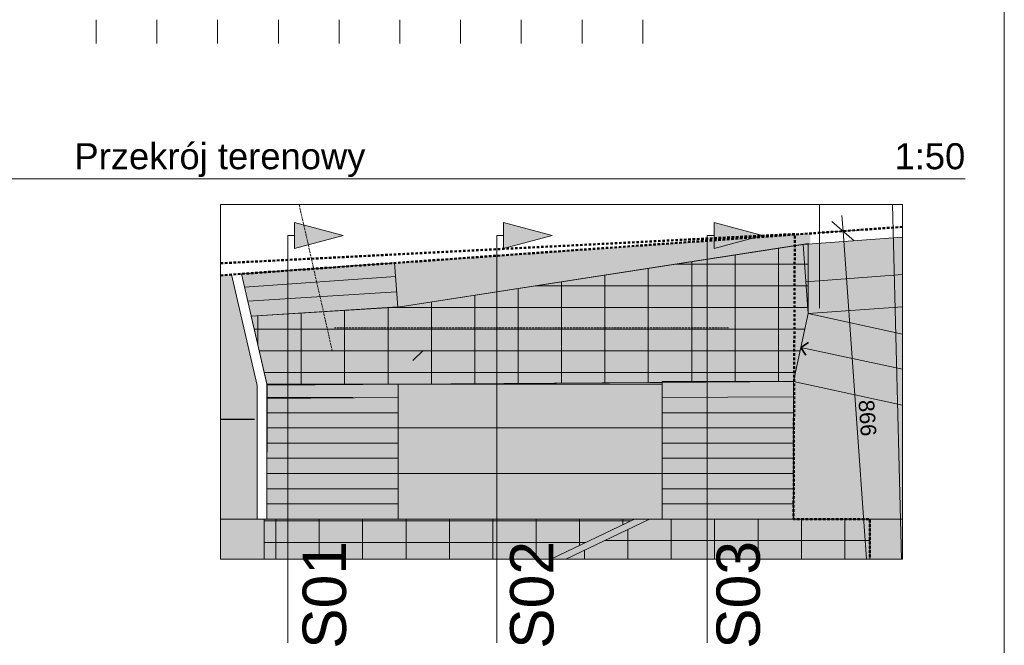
# Model space of a CAD drawing. Extents: x 260 to 4140, y 64 to 2915.
# Tile 9 of 10: x 3005 to 4140, y 1325 to 2045. Entities that reach past the tile are written whole.
import ezdxf
from ezdxf.enums import TextEntityAlignment as Align
from ezdxf.xclip import XClip

# ---------------------------------------------------------------- set-up
doc = ezdxf.new("R2010")
doc.units = 0
doc.header["$MEASUREMENT"] = 0
doc.header["$XCLIPFRAME"] = 0
doc.linetypes.add('Krawędzie ukryte', pattern=[34, 24, -10])
doc.linetypes.add('Kropki przerywana 1', pattern=[50, 30, -20])
for name, color, linetype in [('134 - droga', 7, 'Continuous'), ('135 - miejsca postojowe', 7, 'Continuous'), ('FORMA - Arch 01 - 820-G Rysunki Obrazki', 7, 'Continuous'), ('FORMA - Arch 01 - PZT 0 ZAKRES OPRACOWANIA', 7, 'Continuous'), ('FORMA - Arch 01 - PZT 1 Strefy', 7, 'Continuous'), ('FORMA - Arch 01 - PZT 2 Budynki', 7, 'Continuous'), ('FORMA - Arch 01 - PZT-3 Zagospodarowanie', 7, 'Continuous'), ('S01_Przekrój terenowy_3_0', 7, 'Continuous')]:
    doc.layers.add(name, color=color, linetype=linetype)
doc.styles.add('STYL_AUTOMATYCZNY_2', font='arial.ttf')
doc.styles.add('STYL_AUTOMATYCZNY_6', font='arial.ttf')
doc.linetypes.add('Symbol (2)', pattern='A,0,[1,U08 PZT - strefa publiczna elementy schodĂłw1.Shx,S=0.15873,R=0,X=0,Y=0],-20,0', length=20)

# ---------------------------------------------------------------- blocks, each defined once
blk = doc.blocks.new('Rysunek_3_3', base_point=(58175251.5, 2179))
at = {"layer": 'S01_Przekrój terenowy_3_0', "color": 7, "linetype": 'Continuous', "lineweight": 13, "ltscale": 0.2}
for p, q in [((3093.3, 2017.9), (3093.3, 2045.4)), ((3163.3, 2017.9), (3163.3, 2045.4)), ((3233.3, 2017.9), (3233.3, 2045.4)), ((3303.3, 2017.9), (3303.3, 2045.4)), ((3373.3, 2017.9), (3373.3, 2045.4)), ((3443.3, 2017.9), (3443.3, 2045.4)), ((3513.3, 2017.9), (3513.3, 2045.4)), ((3583.3, 2017.9), (3583.3, 2045.4)), ((3653.3, 2017.9), (3653.3, 2045.4)), ((3723.3, 2017.9), (3723.3, 2045.4))]:
    blk.add_line(p, q, dxfattribs=at)
blk = doc.blocks.new('Wbudowany tytuł rysunku[3]', base_point=(2376.8, 1960))
at = {"layer": 'FORMA - Arch 01 - 820-G Rysunki Obrazki', "color": 7, "linetype": 'Continuous', "lineweight": 13, "ltscale": 0.1}
blk.add_line((2376.8, 1862), (4095, 1862), dxfattribs=at)
at = {"layer": 'FORMA - Arch 01 - 820-G Rysunki Obrazki', "color": 7, "lineweight": 13, "style": 'STYL_AUTOMATYCZNY_6'}
blk.add_attdef('AC_DrawingNumber', text='', height=30, dxfattribs=at).set_placement((2376.8, 1903.1), align=Align.TOP_LEFT)
blk.add_attdef('AC_DrawingName', text='', height=30, dxfattribs=at).set_placement((3235.9, 1903.1), align=Align.TOP_CENTER)
blk.add_attdef('AC_DrawingScale', text='', height=30, dxfattribs=at).set_placement((4095, 1903.1), align=Align.TOP_RIGHT)
blk = doc.blocks.new('Rysunek_5_5', base_point=(631.2, -271.3))
at = {"layer": '134 - droga', "linetype": 'Continuous', "lineweight": 0, "true_color": 0xffffff}
for points in [[(3914, 1787.4), (3440.8, 1714.2), (3272.1, 1703.7), (3290.2, 1624.4), (3897.1, 1628.6), (3914, 1706.8)], [(3713.9, 1470), (3286.9, 1470), (3286.9, 1423.8), (3617.4, 1423.8)], [(3634.5, 1423.8), (3984.9, 1423.8), (3984.9, 1470), (3731, 1470)]]:
    blk.add_hatch(color=7, dxfattribs=at).paths.add_polyline_path(points)
at = {"layer": '134 - droga', "linetype": 'Continuous', "lineweight": 13, "true_color": 0xaaaaaa}
h = blk.add_hatch(dxfattribs=at)
h.set_pattern_fill('Siatka_50x100_0005', color=253, style=0, pattern_type=2)
h.set_pattern_definition([(270, (3579.623, 1738.74), (50, 0), []), (360, (3579.623, 1738.74), (0, 25), [])])
h.paths.add_polyline_path([(3914, 1787.4), (3440.8, 1714.2), (3272.1, 1703.7), (3290.2, 1624.4), (3897.1, 1628.6), (3914, 1706.8)])
at = {"layer": '134 - droga', "linetype": 'Continuous', "lineweight": 0, "true_color": 0xbfbfbf}
blk.add_hatch(color=9, dxfattribs=at).paths.add_polyline_path([(3441.5, 1625.5), (3441.5, 1470), (3745.6, 1470), (3745.6, 1625.5)])
at = {"layer": '134 - droga', "linetype": 'Continuous', "lineweight": 13, "true_color": 0xaaaaaa}
h = blk.add_hatch(dxfattribs=at)
h.set_pattern_fill('Siatka_50x100_0005', color=253, style=0, pattern_type=2)
h.set_pattern_definition([(270, (3500.41, 1367.793), (50, 0), []), (360, (3500.41, 1367.793), (0, 25), [])])
h.paths.add_polyline_path([(3713.9, 1470), (3286.9, 1470), (3286.9, 1423.8), (3617.4, 1423.8)])
h = blk.add_hatch(dxfattribs=at)
h.set_pattern_fill('Siatka_50x100_0005', color=253, style=0, pattern_type=2)
h.set_pattern_definition([(270, (3806.094, 1420.264), (50, 0), []), (360, (3806.094, 1420.264), (0, 25), [])])
h.paths.add_polyline_path([(3634.5, 1423.8), (3984.9, 1423.8), (3984.9, 1470), (3731, 1470)])
at = {"layer": '135 - miejsca postojowe', "linetype": 'Continuous', "lineweight": 0, "true_color": 0xd8d8d8}
for points in [[(3290, 1470), (3441.5, 1470), (3441.5, 1625.5), (3290, 1625.5)], [(3745.6, 1470), (3897.1, 1470), (3897.1, 1628.6), (3745.6, 1628.6)]]:
    blk.add_hatch(color=254, dxfattribs=at).paths.add_polyline_path(points)
at = {"layer": 'FORMA - Arch 01 - PZT 1 Strefy', "linetype": 'Continuous', "lineweight": 0, "true_color": 0x606060}
for points in [[(3437.2, 1765.1), (3260.9, 1752.5), (3290.4, 1623.9), (3290, 1470), (3441.5, 1470), (3441.5, 1625.5), (3897.1, 1628.6), (3914, 1706.8), (4022.7, 1714.5), (4022.7, 1794.7), (3908.3, 1786.5), (3440.8, 1714.2)], [(3914, 1706.8), (3897.1, 1628.6), (4022.7, 1601.3), (4022.7, 1683.2)], [(3897.1, 1628.6), (3441.5, 1625.5), (3441.5, 1470), (3897.1, 1470)], [(3236.5, 1423.8), (3287.3, 1423.8), (3287.7, 1470), (3236.5, 1470)], [(3729, 1423.8), (4022.7, 1423.8), (4022.7, 1470), (3866.9, 1470)]]:
    blk.add_hatch(color=251, dxfattribs=at).paths.add_polyline_path(points)
at = {"layer": 'FORMA - Arch 01 - PZT 1 Strefy', "linetype": 'Continuous', "lineweight": 0, "true_color": 0x577933}
for points in [[(3440.8, 1714.2), (3908.3, 1786.5), (3916.6, 1787.1), (3916.6, 1799.2), (3437.2, 1765.1)], [(3249.4, 1751.7), (3236.5, 1750.8), (3236.5, 1470), (3278.7, 1470), (3278.7, 1623.9)], [(3914, 1706.8), (4022.7, 1683.2), (4022.7, 1714.5)], [(3897.1, 1628.6), (3897.1, 1480.2), (3916.6, 1486.7), (3916.6, 1624.3)], [(3916.6, 1486.7), (3897.1, 1480.2), (3897.1, 1470), (4022.7, 1470), (4022.7, 1601.3), (3916.6, 1624.3)]]:
    blk.add_hatch(color=77, dxfattribs=at).paths.add_polyline_path(points)
at = {"layer": 'FORMA - Arch 01 - PZT 2 Budynki', "linetype": 'Continuous', "lineweight": 13, "true_color": 0xf9f271}
blk.add_hatch(color=51, dxfattribs=at).paths.add_polyline_path([(3617.4, 1423.8), (3634.5, 1423.8), (3731, 1470), (3713.9, 1470)])
at = {"color": 7, "linetype": 'Continuous', "lineweight": 13, "ltscale": 0.1}
for p, q in [((4021.4, 1423.8), (4011, 1832.5)), ((3952.9, 1819.8), (3954.1, 1801.9)), ((3925.3, 1799.8), (3976.6, 1803.4)), ((3954.1, 1801.9), (3981, 1423.8))]:
    blk.add_line(p, q, dxfattribs=at)
at = {"color": 7, "linetype": 'Continuous', "lineweight": 15, "ltscale": 0.1}
blk.add_line((3967, 1790.7), (3941.3, 1813), dxfattribs=at)
at = {"layer": '134 - droga', "color": 8, "linetype": 'Continuous', "lineweight": 13, "ltscale": 0.1, "flags": 128}
for points in [[(3914, 1787.4), (3914, 1706.8), (3897.1, 1628.6), (3290.2, 1624.4), (3272.1, 1703.7), (3440.8, 1714.2)], [(3441.5, 1625.5), (3441.5, 1470), (3745.6, 1470), (3745.6, 1625.5)]]:
    blk.add_lwpolyline(points, close=True, dxfattribs=at)
for points in [[(3617.4, 1423.8), (3713.9, 1470), (3286.9, 1470), (3286.9, 1423.8)], [(3984.9, 1423.8), (3984.9, 1470), (3731, 1470), (3634.5, 1423.8)]]:
    blk.add_lwpolyline(points, dxfattribs=at)
at = {"layer": '135 - miejsca postojowe', "color": 8, "linetype": 'Continuous', "lineweight": 13, "ltscale": 0.1, "flags": 128}
for points in [[(3290, 1470), (3290, 1625.5), (3441.5, 1625.5), (3441.5, 1470)], [(3745.6, 1470), (3745.6, 1628.6), (3897.1, 1628.6), (3897.1, 1470)]]:
    blk.add_lwpolyline(points, close=True, dxfattribs=at)
at = {"layer": 'FORMA - Arch 01 - PZT 0 ZAKRES OPRACOWANIA', "color": 1, "linetype": 'Kropki przerywana 1', "lineweight": 50, "ltscale": 0.1}
blk.add_line((4022.7, 1806.7), (3236.5, 1750.8), dxfattribs=at)
at = {"layer": 'FORMA - Arch 01 - PZT 0 ZAKRES OPRACOWANIA', "color": 1, "linetype": 'Kropki przerywana 1', "lineweight": 50, "ltscale": 0.1, "flags": 128}
blk.add_lwpolyline([(3236.5, 1764.7), (3898.5, 1798.4), (3897.1, 1470), (3984.9, 1470), (3984.9, 1423.8)], dxfattribs=at)
at = {"layer": 'FORMA - Arch 01 - PZT 2 Budynki', "color": 7, "linetype": 'Continuous', "lineweight": 13, "ltscale": 0.1, "flags": 128}
blk.add_lwpolyline([(3634.5, 1423.8), (3731, 1470), (3713.9, 1470), (3617.4, 1423.8)], dxfattribs=at)
at = {"layer": 'FORMA - Arch 01 - PZT-3 Zagospodarowanie', "color": 8, "linetype": 'Krawędzie ukryte', "lineweight": 13, "ltscale": 0.1}
for p, q in [((3365.4, 1663.9), (3327.2, 1832.5)), ((3822.1, 1690.3), (3367.8, 1690.3))]:
    blk.add_line(p, q, dxfattribs=at)
at = {"layer": 'FORMA - Arch 01 - PZT-3 Zagospodarowanie', "color": 7, "linetype": 'Continuous', "lineweight": 18, "ltscale": 0.1}
for p, q in [((3926.8, 1713.2), (3926.8, 1832.5)), ((3908.3, 1786.5), (4022.7, 1794.7)), ((3908.3, 1786.5), (3440.8, 1714.2)), ((3908.3, 1786.5), (3914, 1706.8)), ((3437.2, 1765.1), (3260.9, 1752.5)), ((3440.8, 1714.2), (3437.2, 1765.1)), ((3249.4, 1751.7), (3278.7, 1623.9)), ((3290.4, 1623.9), (3260.9, 1752.5)), ((3438.3, 1749.6), (3264.4, 1737.3)), ((3911.4, 1743.3), (4022.7, 1751.7)), ((3268.1, 1721), (3439.6, 1732)), ((3272.1, 1703.7), (3440.8, 1714.6)), ((3914, 1706.8), (4022.7, 1714.5)), ((3897.1, 1628.6), (3914, 1706.8)), ((4022.7, 1683.2), (3914, 1706.8)), ((4022.7, 1642.8), (3905.5, 1667.7)), ((3278.7, 1470), (3278.7, 1623.9)), ((3290, 1470), (3290.4, 1623.9)), ((3441.5, 1625.5), (3290.2, 1624.5)), ((3745.6, 1627.5), (3441.5, 1625.5)), ((3441.5, 1625.5), (3441.5, 1470)), ((3745.6, 1627.5), (3745.6, 1470)), ((3897.1, 1628.6), (3745.8, 1627.5)), ((3897.1, 1628.6), (3897.1, 1470)), ((4022.7, 1601.3), (3897.1, 1628.6)), ((3290, 1610), (3389.4, 1610)), ((3441.5, 1610), (3290.2, 1609)), ((3897.2, 1611), (3745.8, 1610)), ((3290, 1592.5), (3441.5, 1592.5)), ((3745.6, 1592.5), (3897.1, 1592.5)), ((3290, 1575), (3441.5, 1575)), ((3441.5, 1575), (3745.6, 1575)), ((3745.6, 1575), (3897.1, 1575)), ((3290, 1557.5), (3441.5, 1557.5)), ((3745.6, 1557.5), (3897.1, 1557.5)), ((3290, 1540), (3441.5, 1540)), ((3745.6, 1540), (3897.1, 1540)), ((3290, 1522.5), (3441.5, 1522.5)), ((3441.5, 1522.5), (3745.6, 1522.5)), ((3745.6, 1522.5), (3897.1, 1522.5)), ((3290, 1505), (3441.5, 1505)), ((3745.6, 1505), (3897.1, 1505)), ((3290, 1487.5), (3441.5, 1487.5)), ((3745.6, 1487.5), (3897.1, 1487.5)), ((4022.7, 1470), (3236.5, 1470)), ((3290, 1470), (3607.5, 1470))]:
    blk.add_line(p, q, dxfattribs=at)
at = {"layer": 'FORMA - Arch 01 - PZT-3 Zagospodarowanie', "color": 7, "linetype": 'Continuous', "lineweight": 35, "ltscale": 0.1}
for q in [(3914.4, 1673.4), (3911.3, 1658.8)]:
    blk.add_line((3905.5, 1667.7), q, dxfattribs=at)
at = {"layer": 'FORMA - Arch 01 - PZT-3 Zagospodarowanie', "color": 7, "linetype": 'Symbol (2)', "lineweight": 25, "ltscale": 0.1, "flags": 128}
blk.add_lwpolyline([(3236.5, 1585.3), (3275.7, 1585.3)], dxfattribs=at)
at = {"color": 7, "linetype": 'Continuous', "lineweight": 13, "insert": (3971.6, 1606.7), "char_height": 18, "width": 41.187, "attachment_point": 7, "rotation": 274.0685, "style": 'STYL_AUTOMATYCZNY_6'}
blk.add_mtext('\\A1;{\\pql;\\fArial|b0|i0|c238|p0;\\W1.000000;866}', dxfattribs=at)
blk = doc.blocks.new('Linia_1', base_point=(3314.1, 1796.7))
at = {"linetype": 'Continuous', "lineweight": 0, "true_color": 0x000000}
blk.add_hatch(color=18, dxfattribs=at).paths.add_polyline_path([(3377.9, 1796.7), (3322, 1811.7), (3322, 1781.7)])
at = {"color": 7, "linetype": 'Continuous', "lineweight": 13, "ltscale": 0.1}
for p, q in [((3322, 1781.7), (3322, 1811.7)), ((3377.9, 1796.7), (3322, 1811.7)), ((3314.1, 1796.7), (3322, 1796.7)), ((3377.9, 1796.7), (3322, 1781.7))]:
    blk.add_line(p, q, dxfattribs=at)
blk = doc.blocks.new('Linia_2', base_point=(3554.9, 1796.7))
at = {"linetype": 'Continuous', "lineweight": 0, "true_color": 0x000000}
blk.add_hatch(color=18, dxfattribs=at).paths.add_polyline_path([(3618.7, 1796.7), (3562.7, 1811.7), (3562.7, 1781.7)])
at = {"color": 7, "linetype": 'Continuous', "lineweight": 13, "ltscale": 0.1}
for p, q in [((3562.7, 1781.7), (3562.7, 1811.7)), ((3618.7, 1796.7), (3562.7, 1811.7)), ((3554.9, 1796.7), (3562.7, 1796.7)), ((3618.7, 1796.7), (3562.7, 1781.7))]:
    blk.add_line(p, q, dxfattribs=at)
blk = doc.blocks.new('Linia_3', base_point=(3797.6, 1796.7))
at = {"linetype": 'Continuous', "lineweight": 0, "true_color": 0x000000}
blk.add_hatch(color=18, dxfattribs=at).paths.add_polyline_path([(3861.4, 1796.7), (3805.4, 1811.7), (3805.4, 1781.7)])
at = {"color": 7, "linetype": 'Continuous', "lineweight": 13, "ltscale": 0.1}
for p, q in [((3805.4, 1781.7), (3805.4, 1811.7)), ((3861.4, 1796.7), (3805.4, 1811.7)), ((3797.6, 1796.7), (3805.4, 1796.7)), ((3861.4, 1796.7), (3805.4, 1781.7))]:
    blk.add_line(p, q, dxfattribs=at)

msp = doc.modelspace()

# ---------------------------------------------------------------- linework, layer by layer
at = {"color": 7, "linetype": 'Continuous', "lineweight": 13, "ltscale": 0.1}
for p, q in [((4140, 64.9), (4140, 2914.9)), ((3314.1, 1327.5), (3314.1, 1796.7)), ((3554.9, 1327.5), (3554.9, 1796.7)), ((3797.6, 1327.5), (3797.6, 1796.7)), ((3470, 1664.2), (3458.3, 1652.6))]:
    msp.add_line(p, q, dxfattribs=at)
at = {"layer": 'FORMA - Arch 01 - 820-G Rysunki Obrazki', "color": 7, "linetype": 'Continuous', "lineweight": 13, "ltscale": 0.1, "flags": 128}
msp.add_lwpolyline([(4022.7, 1832.5), (3236.5, 1832.5), (3236.5, 1423.8), (4022.7, 1423.8)], close=True, dxfattribs=at)

# ---------------------------------------------------------------- block references
at = {"color": 7, "linetype": 'Continuous', "lineweight": 13, "ltscale": 0.1}
for name, p in [('Linia_1', (3314.1, 1796.7)), ('Linia_2', (3554.9, 1796.7)), ('Linia_3', (3797.6, 1796.7))]:
    msp.add_blockref(name, p, dxfattribs=at)
at = {"layer": 'FORMA - Arch 01 - 820-G Rysunki Obrazki', "color": 7, "linetype": 'Continuous', "lineweight": 13, "ltscale": 0.1}
ref = msp.add_blockref('Rysunek_3_3', (58175251.5, 2179), dxfattribs=at)
XClip(ref).set_block_clipping_path([(2376.825219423, 1960.0039705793), (4094.9640649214, 2893.7330836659)])
at = {"layer": 'FORMA - Arch 01 - 820-G Rysunki Obrazki', "color": 7, "lineweight": 13}
ref = msp.add_blockref('Wbudowany tytuł rysunku[3]', (2376.8, 1960), dxfattribs=at)
ref.add_attrib('AC_DrawingName', 'Przekrój terenowy', dxfattribs={"color": 7, "lineweight": 13, "height": 30, "style": 'STYL_AUTOMATYCZNY_6'}).set_placement((3235.9, 1903.1), align=Align.TOP_CENTER)
ref.add_attrib('AC_DrawingScale', '1:50', dxfattribs={"color": 7, "lineweight": 13, "height": 30, "style": 'STYL_AUTOMATYCZNY_6'}).set_placement((4095, 1903.1), align=Align.TOP_RIGHT)
at = {"layer": 'FORMA - Arch 01 - 820-G Rysunki Obrazki', "color": 7, "linetype": 'Continuous', "lineweight": 13, "ltscale": 0.1}
ref = msp.add_blockref('Rysunek_5_5', (631.2, -271.3), dxfattribs=at)
XClip(ref).set_block_clipping_path([(3236.4641654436, 1423.8331303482), (4022.7185501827, 1832.5348338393)])

# ---------------------------------------------------------------- texts
at = {"color": 7, "linetype": 'Continuous', "lineweight": 13, "char_height": 50, "attachment_point": 5, "rotation": 90, "style": 'STYL_AUTOMATYCZNY_2'}
for s, insert in [('\\A1;{\\pqc;\\fArial|b0|i0|c238|p0;\\W1.000000;S01}', (3356.6, 1382.6)), ('\\A1;{\\pqc;\\fArial|b0|i0|c238|p0;\\W1.000000;S0\\fArial|b0|i0|c238|p0;\\W1.000000;2}', (3595.7, 1382.6)), ('\\A1;{\\pqc;\\fArial|b0|i0|c238|p0;\\W1.000000;S0\\fArial|b0|i0|c238|p0;\\W1.000000;3}', (3833.6, 1382.6))]:
    msp.add_mtext(s, dxfattribs=dict(at, insert=insert))

doc.saveas('drawing.dxf')
